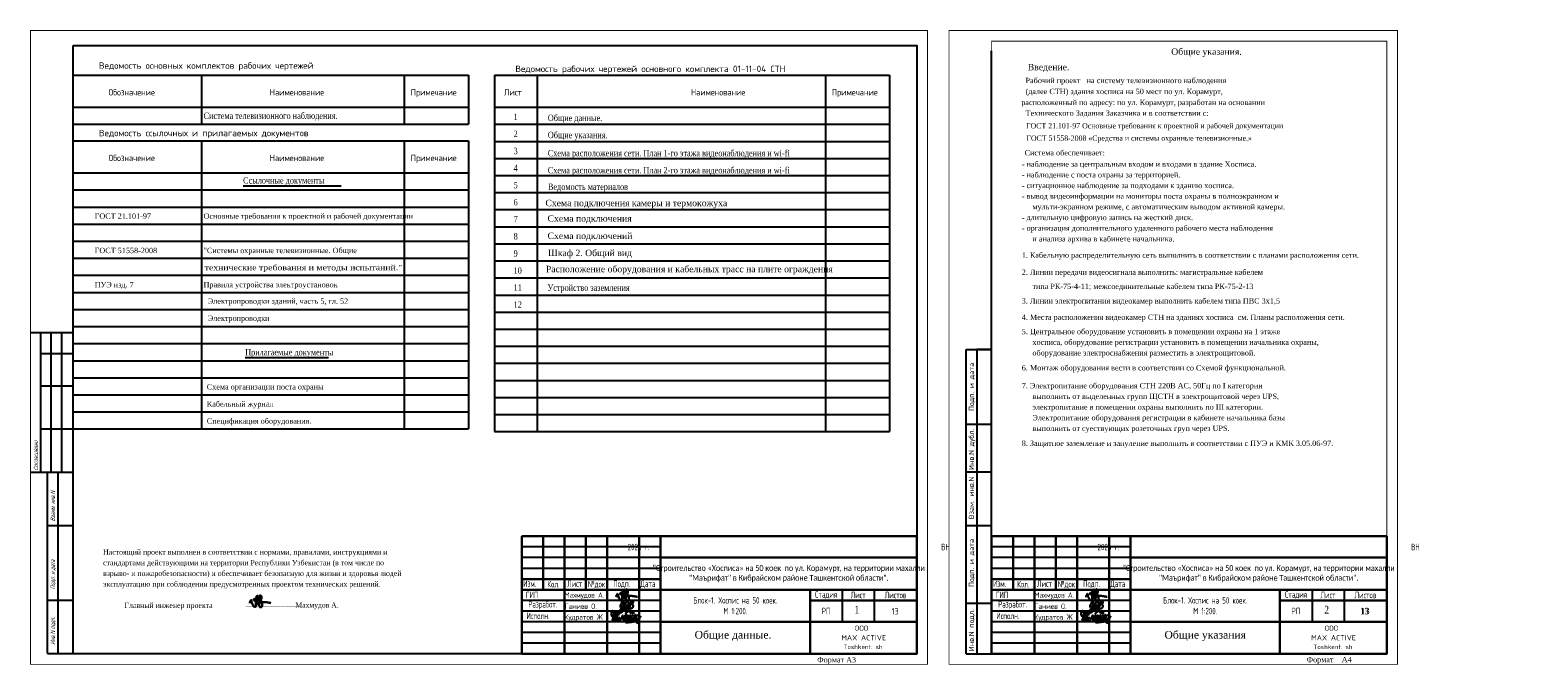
# Model space of a CAD drawing. Header units: millimetres. Extents: x 42471 to 951304, y -405702 to -322821.
# Tile 1 of 37: x 42471 to 113066, y -405539 to -375701. Entities that reach past the tile are written whole.
import ezdxf
from ezdxf.enums import TextEntityAlignment as Align

# ---------------------------------------------------------------- set-up
doc = ezdxf.new("R2010")
doc.units = ezdxf.units.MM
doc.linetypes.add('K5LT32829', pattern=[0])
for name, color, linetype in [('_Текст', 7, 'Continuous'), ('Формат А3', 7, 'Continuous'), ('Формат А4', 7, 'Continuous')]:
    doc.layers.add(name, color=color, linetype=linetype)
doc.layers.add('Format', color=7, linetype='Continuous', lineweight=30)
doc.layers.add('Text', color=242, linetype='Continuous', lineweight=15)
doc.styles.add('111', font='simplex.shx', dxfattribs={"oblique": 15})
doc.styles.add('COMPLEX', font='isocpeur.ttf')
doc.styles.add('K5_TEXTSTYLE', font='win_eskd.shx', dxfattribs={"width": 0.7, "oblique": 19, "bigfont": 'b_eskd.shx'})
doc.styles.add('RUS', font='simplex.shx', dxfattribs={"width": 0.8})
doc.styles.add('SPDS', font='spds.shx', dxfattribs={"width": 0.8, "height": 250})
doc.styles.add('SPDS1', font='spds.shx', dxfattribs={"width": 0.8})
doc.styles.get("Standard").update_dxf_attribs({"font": 'times.ttf'})
doc.styles.add('style1', font='times.ttf')

# ---------------------------------------------------------------- blocks, each defined once
blk = doc.blocks.new('A$C4c4061ee')
at = {"color": 184, "lineweight": 30}
blk.add_spline([(-39.7, -7.1), (-36.8, 4), (-34, 7.9), (-31.2, -0.1), (-24.1, -16.2), (-16.7, -23.5), (-13.9, -23.5), (-12.5, -17.9), (-12.5, 12.7), (-8.3, 24.8), (-4.4, 27), (-3.4, 21.4), (-5.7, 12.9), (-4.4, 8), (-4.4, -10), (-2, -12.6), (3.3, -10), (9.6, 6.1), (12.6, 19.5), (7.6, 28.9), (4.7, 26.6), (2.4, 16.6), (1.1, -1.2), (2.9, -14.2), (6.8, -24.8), (10.9, -24.8), (15, -21.3), (16.5, -17.2), (16.5, -9.9), (12, 2), (5.9, 7.4), (-2.7, 10.3), (-10, 12.1), (-17, 12.1), (-21.5, 11.2), (-22.5, 7.7), (-20, 5.4), (-14, 3.7), (-0.7, 1.8), (11, 0.5), (22.2, -1.2), (37.6, -2.6), (43.5, -3.6), (49.3, -4.5), (54.9, -6.4)], degree=3, dxfattribs=at)
blk = doc.blocks.new('Odil Ganiyev')
at = {"color": 184, "lineweight": 30}
for points in [[(278218, -189288), (278220, -189298), (278251, -189229), (278258, -189294), (278315, -189206), (278295, -189231), (278320, -189288), (278380, -189198), (278355, -189239), (278384, -189286), (278449, -189192), (278428, -189223), (278438, -189281), (278515, -189197), (278494, -189208), (278505, -189282), (278604, -188932), (278563, -189514)], [(278174, -189155), (278173, -189633), (278135, -189699), (278036, -189702), (278008, -189605), (278074, -189469), (278128, -189405), (278218, -189288)], [(278009, -189095), (278081, -189029), (278139, -189055), (278204, -188993)], [(278213, -189509), (278316, -189388), (278340, -189483), (278421, -189425), (278521, -189382)]]:
    blk.add_spline(points, degree=3, dxfattribs=at)
for points, knots in [([(278093, -189111), (278063, -189124), (277979, -189180), (277976, -189469), (278121, -189357), (278159, -189260), (278167, -189222)], [0, 0, 0, 0, 84.01965, 319.3343, 434.006974, 519.963926, 519.963926, 519.963926, 519.963926]), ([(278167, -189222), (278181, -189151), (278171, -189084), (278111, -189103), (278093, -189111)], [526.826092, 526.826092, 526.826092, 526.826092, 665.559085, 706.396126, 706.396126, 706.396126, 706.396126]), ([(278396, -189316), (278466, -189243), (278495, -189145), (278487, -189009), (278378, -188944), (278332, -188998), (278319, -189020), (278305, -189050), (278280, -189134), (278300, -189288), (278388, -189386)], [0, 0, 0, 0, 210.331661, 341.544209, 437.993539, 521.209993, 521.209993, 521.209993, 602.643394, 823.015149, 823.015149, 823.015149, 823.015149]), ([(278617, -189118), (278680, -189058), (278780, -189127), (278817, -189262), (278675, -189400), (278595, -189412), (278531, -189410)], [498.211239, 498.211239, 498.211239, 498.211239, 560.962433, 628.560844, 789.184895, 992.203079, 992.203079, 992.203079, 992.203079]), ([(278604, -188939), (278630, -188908), (278658, -188890), (278746, -188897), (278776, -188980), (278743, -189054), (278691, -189101), (278617, -189118)], [0, 0, 0, 0, 59.301687, 137.83445, 232.671471, 306.955654, 371.443461, 371.443461, 371.443461, 371.443461])]:
    blk.add_open_spline(points, degree=3, knots=knots, dxfattribs=at)
blk = doc.blocks.new('A$C77aec0c1')
at = {"color": 184, "lineweight": 30}
for points in [[(-78.4, 25.2), (-78.4, 19.8), (-80.1, 15.4), (-82.7, 15.2), (-85.9, 18.3), (-87.6, 24.6), (-87.6, 33.5), (-85.8, 41.5), (-83.2, 44.9), (-79.5, 45.3), (-74.8, 37.3), (-71.4, 24), (-70.3, 12.8), (-70.6, 1.9), (-72.5, -8.2), (-74.5, -11.9), (-76.7, -12.4), (-79.3, -9.8), (-81.1, -2.5), (-80.5, 2.8), (-78.6, 6.3), (-76.3, 8.1), (-74.2, 8.6)], [(-70.3, 8.8), (-64.2, 15.4), (-63.4, 26), (-64.7, 36.5), (-65.8, 41.1), (-66, 40.4), (-65.4, 38.6), (-63.9, 30.6), (-63.4, 26), (-62.4, 17.4), (-61.3, 7.7), (-60.5, -1.3), (-59.7, -9.1), (-59.2, -11.6), (-59.5, -10.3), (-59.8, -8.8), (-61, 4.4), (-61.6, 9.7), (-62.2, 15.2), (-62.4, 16.8), (-60.5, 15), (-58.2, 15.7), (-56.6, 21.2), (-56.7, 31.2), (-55.8, 37.1), (-53.2, 40), (-50, 39.7), (-45.9, 34.7), (-45.4, 29.7), (-46.3, 25.7), (-48.8, 25), (-50.3, 25.3)], [(-56.6, 20.3), (-55.7, 12.4), (-53.4, 2), (-50.9, -4.5), (-47.7, -7.4), (-43.4, -8.2), (-40.2, -6.5), (-38.7, -1.4), (-39.6, 2.9), (-41.5, 6), (-44.2, 7.7), (-47, 7.2), (-47.6, 5.7)], [(-30.4, 1), (-29.8, 17.4), (-28.4, 20.1), (-25.6, 19.9), (-20.5, 13.6), (-18.9, 4.6), (-17.5, -7.1), (-18.5, -11.1), (-21.9, -11.5), (-24, -7.9), (-23.3, -0.6), (-20.4, 7.3), (-17, 14), (-13.9, 18.7), (-9.6, 18.3), (-6.3, 10.9), (-5, -2.4), (-5, -8.8), (-9, -10.1), (-12.3, -6.5), (-11.2, 0.2), (-8.3, 6.3), (-6.9, 12.8), (-4.7, 17.9), (-0.2, 20.5), (4.2, 17.9), (6, 9.7), (7.1, 1), (7.6, -6.8), (4.7, -8.8), (0.1, -8.1), (-0.1, -1.4), (3.2, 6.9), (7.8, 15.8), (10.6, 19.9), (16, 19.6), (19.3, 13.2), (20.4, 0.9), (19.5, -6.1), (16.8, -9.2), (13.6, -8.5), (11.7, -1), (15.1, 6.9), (19.9, 14.2), (24.4, 19.9), (31, 21.1), (35, 14.6), (36.2, 0.9), (34.1, -5.6), (29.3, -6.4), (26.9, -3.5), (30.5, 6.3), (35.4, 12.4), (39.7, 19.3), (40.4, 25.2), (40.7, 24.3), (43.9, -4.9), (43.8, -3.9), (42.9, 9.7), (43.1, 12.5), (45.5, 16.5), (50.4, 21.1), (52.2, 22.2), (51.2, 21.8)], [(-10.4, 26.1), (-11.3, 30.7), (-5.9, 37.4), (1.2, 43.5), (6.2, 44.3), (10.3, 42.2), (12.4, 38), (15, 34.5), (18.4, 33), (24.9, 33.5), (29.4, 34.6), (33.6, 34.4), (35.1, 34)], [(42.9, 10.8), (45.1, 7.7), (48.3, 5.7), (51.7, 3.7), (54.9, -0.4), (57.8, -5.8), (58.9, -10.7), (58.5, -15.5), (56.8, -17.9), (52, -18.5), (48.4, -18.1), (46.1, -15.6), (45.8, -12.6), (48.1, -9.4), (51.1, -6.3), (54.5, -2.6), (57.9, 1), (62.2, 6.3), (66.5, 12.8), (69.8, 17.8)], [(-11.8, -17.3), (-2.7, -17.5), (7.9, -15.9), (17.6, -14.8), (25.1, -13.1), (30.9, -13.1)]]:
    blk.add_spline(points, degree=3, dxfattribs=at)
blk = doc.blocks.new('124343576765846544')
at = {"color": 7, "lineweight": 25, "ltscale": 100}
for p in [(526998, 459414), (521998, 457914)]:
    blk.add_line(p, (526998, 457914), dxfattribs=at)
at = {"layer": '_Текст', "color": 7, "lineweight": 30}
for p, q in [((526998, 463414), (508498, 463414)), ((509498, 463414), (509498, 460914)), ((510498, 463414), (510498, 457914)), ((511498, 463414), (511498, 460914)), ((512498, 463414), (512498, 457914)), ((513998, 463414), (513998, 457914)), ((514998, 463414), (514998, 457914)), ((526998, 462414), (514998, 462414)), ((514998, 461414), (508498, 461414)), ((526998, 460914), (508498, 460914)), ((521998, 460914), (521998, 457914)), ((526998, 460414), (521998, 460414)), ((526998, 459414), (514998, 459414))]:
    blk.add_line(p, q, dxfattribs=at)
at = {"layer": '_Текст', "color": 7, "linetype": 'ByBlock', "lineweight": 30}
blk.add_line((508498, 463414), (508498, 457914), dxfattribs=at)
at = {"layer": '_Текст', "color": 7, "lineweight": 25}
for p, q in [((514998, 462914), (508498, 462914)), ((514998, 462414), (508498, 462414)), ((514998, 461914), (508498, 461914)), ((514998, 460414), (508498, 460414)), ((523498, 460914), (523498, 459414)), ((524998, 460914), (524998, 459414)), ((514998, 459914), (508498, 459914)), ((514998, 459414), (508498, 459414)), ((514998, 458914), (508498, 458914)), ((514998, 458414), (508498, 458414))]:
    blk.add_line(p, q, dxfattribs=at)
at = {"layer": '_Текст', "color": 7, "linetype": 'ByBlock', "lineweight": 30}
blk.add_lwpolyline([(526998, 463414), (526998, 457914), (508498, 457914)], dxfattribs=at)
for name, p, xscale, yscale, zscale in [('A$C4c4061ee', (513334, 460638), 10.45975922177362, 10.45975922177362, 10.45975922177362), ('A$C77aec0c1', (513463, 459525), 8.776011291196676, 8.776011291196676, 8.776011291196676)]:
    blk.add_blockref(name, p, dxfattribs=dict(xscale=xscale, yscale=yscale, zscale=zscale))
at = {"xscale": 0.7326778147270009, "yscale": 0.7326778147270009, "zscale": 0.7326778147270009, "rotation": 351.5695638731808}
blk.add_blockref('Odil Ganiyev', (331974, 627214), dxfattribs=at)
at = {"lineweight": 25, "insert": (523109, 459232), "char_height": 243.53, "width": 2498.43, "attachment_point": 1, "line_spacing_factor": 1.104144, "style": 'COMPLEX'}
blk.add_mtext('\\pi981.33019;ООО \\P\\pi348.14792;MAX ACTIVE \\P\\pi453.55158;{\\H0.84862x;Toshkent. sh}', dxfattribs=at)
at = {"layer": '_Текст', "color": 7, "lineweight": 25, "style": 'SPDS1', "width": 0.8}
for s, p in [('Изм.', (508560, 461043)), ('Кол.', (509690, 461022)), ('Лист', (510622, 461043)), ('№док', (511595, 461027)), ('Подп.', (512782, 461043)), ('Дата', (514053, 461043))]:
    blk.add_text(s, height=300, dxfattribs=at).set_placement(p)
at = {"layer": '_Текст', "color": 7, "lineweight": 25, "style": 'SPDS1'}
for s, p in [('Махмудов А.', (510499, 460538)), ('Кудратов Ж', (510499, 459505)), ('Ганиев О.', (510507, 460012))]:
    blk.add_text(s, height=250, dxfattribs=at).set_placement(p)
at = {"layer": '_Текст', "color": 7, "style": 'SPDS1'}
blk.add_text('13', height=300, dxfattribs=at).set_placement((525980, 459901), align=Align.MIDDLE_CENTER)
at = {"layer": '_Текст', "color": 7, "char_height": 300, "attachment_point": 5}
for s, insert, width, style in [('2026 г.                                                                                            ВН', (520998, 462914), 12000, 'SPDS1'), ('{\\fCalibri|b0|i0|c204|p34;\\H0.91667x;\\C256;"Строительство «Хосписа» на 50 коек  по ул. Корамурт, на территории махалли "Маърифат" в Кибрайском районе Ташкентской области".\\H1.30253x; }', (520998, 461664), 12000, 'SPDS'), ('Блок-1. Хоспис на 50 коек.\\PМ 1:200.', (518498, 460164), 7000, 'SPDS'), ('Стадия', (522748, 460664), 1500, 'SPDS1'), ('Лист', (524248, 460664), 1500, 'SPDS1'), ('Листов', (525998, 460664), 1500, 'SPDS1'), ('РП', (522748, 459914), 1500, 'SPDS1')]:
    blk.add_mtext(s, dxfattribs=dict(at, insert=insert, width=width, style=style))
at = {"layer": '_Текст', "color": 7, "lineweight": 25, "char_height": 300, "width": 2423.39, "attachment_point": 5, "style": 'SPDS1'}
for s, insert in [('Разработ.', (509480, 460186)), ('ГИП', (508981, 460668)), ('Исполн.', (509258, 459686))]:
    blk.add_mtext(s, dxfattribs=dict(at, insert=insert))

msp = doc.modelspace()

# ---------------------------------------------------------------- linework, layer by layer
at = {"lineweight": 50, "const_width": 40}
for points in [[(42491.489, -405421.458), (84491.489, -405421.458), (84491.489, -375721.458), (42491.489, -375721.458)], [(106491.489, -405421.458), (106491.489, -375721.458), (85491.489, -375721.458), (85491.489, -405421.458)]]:
    msp.add_lwpolyline(points, close=True, dxfattribs=at)
at = {"linetype": 'K5LT32829', "lineweight": -2, "const_width": 40}
msp.add_lwpolyline([(105991.489, -404921.458), (105991.489, -376221.458), (87491.489, -376221.458), (87491.489, -404921.458)], close=True, dxfattribs=at)
for points in [[(64209.141, -380114.312), (82709.141, -380114.312)], [(64209.141, -380914.312), (82709.141, -380914.312)], [(64209.141, -381714.312), (82709.141, -381714.312)], [(64209.141, -382514.312), (82709.141, -382514.312)], [(44491.489, -383191.458), (62991.489, -383191.458)], [(64209.141, -383314.312), (82709.141, -383314.312)], [(44491.489, -383991.458), (62991.489, -383991.458)], [(64209.141, -384114.312), (82709.141, -384114.312)], [(44491.489, -384791.458), (62991.489, -384791.458)], [(64209.141, -384914.312), (82709.141, -384914.312)], [(44491.489, -385591.458), (62991.489, -385591.458)], [(64209.141, -385714.312), (82709.141, -385714.312)], [(44491.489, -386391.458), (62991.489, -386391.458)], [(64209.141, -386514.312), (82709.141, -386514.312)], [(44491.489, -387191.458), (62991.489, -387191.458)], [(64209.141, -387314.312), (82709.141, -387314.312)], [(44491.489, -387991.458), (62991.489, -387991.458)], [(64209.141, -388114.312), (82709.141, -388114.312)], [(44491.489, -388791.458), (62991.489, -388791.458)], [(64209.141, -388914.312), (82709.141, -388914.312)], [(44491.489, -389591.458), (62991.489, -389591.458)], [(64209.141, -389714.312), (82709.141, -389714.312)], [(44491.489, -390391.458), (62991.489, -390391.458)], [(64209.141, -390514.312), (82709.141, -390514.312)], [(44491.489, -391191.458), (62991.489, -391191.458)], [(64209.141, -391314.312), (82709.141, -391314.312)], [(44491.489, -391991.458), (62991.489, -391991.458)], [(64209.141, -392114.312), (82709.141, -392114.312)], [(44491.489, -392791.458), (62991.489, -392791.458)], [(64209.141, -392914.312), (82709.141, -392914.312)], [(44491.489, -393591.458), (62991.489, -393591.458)], [(64209.141, -393714.312), (82709.141, -393714.312)]]:
    msp.add_lwpolyline(points)
at = {"linetype": 'K5LT32829', "lineweight": -2}
for points in [[(65491.489, -404921.458), (83991.489, -404921.458), (83991.489, -399421.458)], [(87491.489, -404921.458), (105991.489, -404921.458), (105991.489, -399421.458)]]:
    msp.add_lwpolyline(points, dxfattribs=at)
at = {"layer": 'Format', "color": 7, "linetype": 'K5LT32829', "lineweight": -2}
for points in [[(44491.489, -377814.312), (62991.489, -377814.312)], [(50491.489, -377814.312), (50491.489, -380114.312)], [(59991.489, -377814.312), (59991.489, -380114.312)], [(62991.489, -377814.312), (62991.489, -380114.312)], [(64209.141, -377814.312), (64209.141, -394514.312)], [(64209.141, -377814.312), (82709.141, -377814.312)], [(66209.141, -377814.312), (66209.141, -394514.312)], [(79709.141, -377814.312), (79709.141, -394514.312)], [(82709.141, -377814.312), (82709.141, -394514.312)], [(44491.489, -379314.312), (62991.489, -379314.312)], [(64209.141, -379314.312), (82709.141, -379314.312)], [(44491.489, -380114.312), (62991.489, -380114.312)], [(44491.489, -380891.458), (62991.489, -380891.458)], [(50491.489, -380891.458), (50491.489, -394391.458)], [(59991.489, -380891.458), (59991.489, -394391.458)], [(62991.489, -380891.458), (62991.489, -394391.458)], [(44491.489, -382391.458), (62991.489, -382391.458)], [(44491.489, -394391.458), (62991.489, -394391.458)], [(64209.141, -394514.312), (82709.141, -394514.312)]]:
    msp.add_lwpolyline(points, dxfattribs=at)
at = {"layer": 'Text', "color": 7, "linetype": 'K5LT32829', "lineweight": -2}
for points in [[(52441.489, -382991.458), (57041.489, -382991.458)], [(52541.489, -391041.458), (56438.929, -391041.458)]]:
    msp.add_lwpolyline(points, dxfattribs=at)
at = {"layer": 'Формат А3', "color": 7, "linetype": 'K5LT32829', "lineweight": -2}
for p, q in [((42491.489, -389864.312), (44491.489, -389864.312)), ((42952.883, -389864.312), (42952.883, -396408.527)), ((43446.262, -389864.312), (43446.262, -396408.527)), ((43939.641, -389864.312), (43939.641, -396408.527)), ((42952.883, -390849.862), (44491.489, -390849.862)), ((42952.883, -392369.252), (44491.489, -392369.252)), ((42952.883, -394381.418), (44491.489, -394381.418)), ((42491.489, -396408.527), (44491.489, -396408.527)), ((43280.042, -404908.527), (43280.042, -396408.527)), ((43780.042, -404921.458), (43780.042, -396408.527)), ((43280.042, -398908.527), (44491.489, -398908.527)), ((43280.042, -402408.527), (44491.489, -402408.527)), ((44491.489, -404921.458), (43280.042, -404921.458))]:
    msp.add_line(p, q, dxfattribs=at)
msp.add_lwpolyline([(44491.489, -376421.458), (83991.489, -376421.458), (83991.489, -404921.458), (44491.489, -404921.458)], close=True, dxfattribs=at)
at = {"layer": 'Формат А4', "color": 7, "linetype": 'K5LT32829', "lineweight": -2}
for p, q in [((87491.489, -404921.458), (87491.489, -376671.458)), ((86291.489, -404921.458), (86295.691, -390668.014)), ((86291.489, -390671.458), (87491.489, -390671.458)), ((86800.339, -390668.014), (86791.489, -404921.458)), ((87491.489, -390671.458), (86791.489, -390671.458)), ((86291.489, -394171.458), (87491.489, -394171.458)), ((87491.489, -396421.458), (86291.489, -396421.458)), ((86291.489, -398921.458), (87491.489, -398921.458)), ((87492.183, -402567.746), (86292.183, -402567.746)), ((86291.489, -404921.458), (87491.489, -404921.458))]:
    msp.add_line(p, q, dxfattribs=at)

# ---------------------------------------------------------------- block references
at = {"lineweight": 50}
for p in [(-443006.61, -862835.63), (-421006.61, -862835.63)]:
    msp.add_blockref('124343576765846544', p, dxfattribs=at)
at = {"xscale": 10.45975922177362, "yscale": 10.45975922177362, "zscale": 10.45975922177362}
msp.add_blockref('A$C4c4061ee', (53166.988, -402487.087), dxfattribs=at)

# ---------------------------------------------------------------- texts
at = {"linetype": 'K5LT32829', "lineweight": -2, "style": 'style1', "width": 0.8}
for s, height, p in [('Махмудов А.', 243, (54892.473, -402763.253)), ('1', 371.25, (81064.095, -403048.944)), ('2', 371.25, (103064.095, -403048.944))]:
    msp.add_text(s, height=height, dxfattribs=at).set_placement(p)
at = {"linetype": 'Continuous', "lineweight": 25, "style": 'style1'}
msp.add_text('13', height=300, dxfattribs=at).set_placement((104964.424, -402921.458), align=Align.MIDDLE_CENTER)
at = {"linetype": 'K5LT32829', "lineweight": -2, "style": 'style1'}
for s, height, p in [('Общие данные.', 359.61045, (73583.604, -404213.35)), ('Общие указания', 359.61045, (95583.604, -404213.35)), ('Формат А3', 249.7295, (79322.736, -405330.981)), ('Формат    А4', 249.72948, (102241.489, -405321.458))]:
    msp.add_text(s, height=height, dxfattribs=at).set_placement(p)
at = {"layer": 'Format', "color": 7, "linetype": 'K5LT32829', "lineweight": -2, "style": 'RUS'}
for s, p in [('Ведомость основных комплектов рабочих чертежей ', (45692.427, -377514.312)), ('Ведомость рабочих чертежей основного комплекта 01-11-04 СТН', (65192.427, -377664.312)), ('Ведомость ссылочных и прилагаемых документов', (45692.427, -380674.206))]:
    msp.add_text(s, height=300, dxfattribs=at).set_placement(p)
at = {"layer": 'Format', "color": 7, "linetype": 'K5LT32829', "lineweight": -2, "style": 'RUS', "width": 0.8}
for s, p in [('Обозначение', (46141.489, -378764.312)), ('Наименование', (53691.489, -378764.312)), ('Примечание', (60291.489, -378764.312)), ('Лист', (64659.141, -378764.312)), ('Наименование', (73409.141, -378764.312)), ('Примечание', (80009.141, -378764.312)), ('Обозначение', (46141.489, -381841.458)), ('Наименование', (53691.489, -381841.458)), ('Примечание', (60291.489, -381841.458))]:
    msp.add_text(s, height=300, dxfattribs=at).set_placement(p)
at = {"layer": 'Text', "color": 7, "linetype": 'K5LT32829', "lineweight": -2}
for s, height, p in [('Общие указания.', 300, (95901.103, -376858.886)), ('Введение.', 300, (89183.882, -377582.163)), ('Рабочий проект   на систему телевизионного наблюдения', 250, (89078.285, -378185.574)), ('расположенный по адресу: по ул. Корамурт, разработан на основании ', 250, (88878.285, -379214.146)), ('(далее СТН) здания хосписа на 50 мест по ул. Корамурт, ', 250, (89078.285, -378699.86)), ('Технического Задания Заказчика и в соответствии с:', 250, (89078.285, -379714.146)), ('- наблюдение за центральным входом и входами в здание Хосписа.', 250, (88901.103, -382105.966)), ('Система обеспечивает:', 250, (89034.552, -381572.772)), ('- наблюдение с поста охраны за территорией.', 250, (88901.103, -382605.966)), ('- ситуационное наблюдение за подходами к зданию хосписа.', 250, (88901.103, -383105.966)), ('- вывод видеоинформации на мониторы поста охраны в полноэкранном и ', 250, (88901.103, -383605.966)), ('мульти-экранном режиме, с автоматическим выводом активной камеры.', 250, (89401.103, -384105.966)), ('ГОСТ 21.101-97', 250, (45491.489, -384540.664)), ('Основные требования к проектной и рабочей документации', 250, (50591.489, -384540.664)), ('- длительную цифровую запись на жесткий диск.', 250, (88901.103, -384605.966)), ('- организация дополнительного удаленного рабочего места наблюдения ', 250, (88901.103, -385105.966)), ('и анализа архива в кабинете начальника.', 250, (89401.103, -385605.966)), ('ГОСТ 51558-2008', 250, (45491.489, -386151.426)), ('"Системы охранные телевизионные. Общие ', 250, (50591.489, -386151.426)), ('1. Кабельную распределительную сеть выполнить в соответствии с планами расположения сети.', 250, (88901.103, -386369.225)), ('ПУЭ изд. 7', 250, (45491.489, -387751.426)), ('Правила устройства электроустановок', 250, (50591.489, -387751.426)), ('2. Линии передачи видеосигнала выполнить: магистральные кабелем', 250, (88901.103, -387168.586)), ('типа РК-75-4-11; межсоединительные кабелем типа РК-75-2-13', 250, (89401.103, -387832.487)), ('3. Линии электропитания видеокамер выполнить кабелем типа ПВС 3х1,5', 250, (88901.103, -388514.274)), ('4. Места расположения видеокамер СТН на зданиях хосписа  см. Планы расположения сети.', 250, (88901.103, -389277.216)), ('5. Центральное оборудование установить в помещении охраны на 1 этаже ', 250, (88901.103, -389949.102)), ('хосписа, оборудование регистрации установить в помещении начальника охраны,', 250, (89401.103, -390449.102)), ('оборудование электроснабжения разместить в электрощитовой. ', 250, (89401.103, -390949.102)), ('6. Монтаж оборудования вести в соответствии со Схемой функциональной.', 250, (88901.103, -391649.102)), ('Схема организации поста охраны', 250, (50741.489, -392541.458)), ('7. Электропитание оборудования СТН 220В АС, 50Гц по I категории', 250, (88901.103, -392484.886)), ('Кабельный журнал', 250, (50741.489, -393341.458)), ('выполнить от выделенных групп ЩСТН в электрощитовой через UPS,', 250, (89401.103, -392984.886)), ('Спецификация оборудования.', 250, (50741.489, -394141.458)), ('электропитание в помещении охраны выполнить по III категории.', 250, (89401.103, -393484.886)), ('Электропитание оборудования регистрации в кабинете начальника базы ', 250, (89401.103, -393984.886)), ('выполнить от суествующих розеточных груп через UPS.', 250, (89401.103, -394484.886)), ('8. Защитное заземление и зануление выполнить в соответствии с ПУЭ и КМК 3.05.06-97. ', 250, (88901.103, -395184.886))]:
    msp.add_text(s, height=height, dxfattribs=at).set_placement(p)
at = {"layer": 'Text', "color": 7, "linetype": 'K5LT32829', "lineweight": -2, "width": 0.8}
for s, height, p in [('Система телевизионного наблюдения.', 300, (50591.489, -379864.312)), ('1', 300, (65109.141, -379914.312)), ('Общие данные. ', 300, (66709.141, -379964.312)), ('2', 300, (65109.141, -380714.312)), ('Общие указания.', 300, (66709.141, -380764.312)), ('ГОСТ 21.101-97 Основные требования к проектной и рабочей документации', 250, (89102.373, -380308.052)), ('ГОСТ 51558-2008 «Средства и системы охранные телевизионные.» ', 250, (89120.594, -380887.092)), ('3', 300, (65109.141, -381514.312)), ('Схема расположения сети. План 1-го этажа видеонаблюдения и wi-fi', 300, (66709.141, -381614.312)), ('Ссылочные документы', 300, (52441.489, -382891.458)), ('4', 300, (65109.141, -382314.312)), ('Схема расположения сети. План 2-го этажа видеонаблюдения и wi-fi', 300, (66709.141, -382414.312)), ('5', 300, (65109.141, -383114.312)), ('Ведомость материалов', 300, (66715.35, -383189.281)), ('6', 300, (65109.141, -383914.312)), ('7', 300, (65109.141, -384714.312)), ('8', 300, (65109.141, -385514.312)), ('9', 300, (65109.141, -386314.312)), ('10', 300, (65109.141, -387114.312)), ('11', 300, (65109.141, -387914.312)), ('12', 300, (65109.141, -388714.312)), ('Прилагаемые документы', 300, (52541.489, -390941.458)), ('Настоящий проект выполнен в соответствии с нормами, правилами, инструкциями и', 250, (45887.19, -400281.426)), ('стандартами действующими на территории Республики Узбекистан (в том числе по', 250, (45887.19, -400781.426)), ('эксплуатацию при соблюдении предусмотренных проектом технических решений.', 250, (45887.19, -401781.426)), ('взрыво- и пожаробезопасности) и обеспечивает безопасную для жизни и здоровья людей', 250, (45887.19, -401281.426)), ('Главный инженер проекта', 250, (46887.19, -402781.426)), ('______________', 250, (52562.035, -402674.957))]:
    msp.add_text(s, height=height, dxfattribs=at).set_placement(p)
at = {"layer": 'Text', "color": 7, "linetype": 'K5LT32829', "lineweight": -2, "width": 1.240338}
msp.add_text('технические требования и методы испытаний."', height=250, dxfattribs=at).set_placement((50641.489, -386951.426), (59891.489, -386951.426), align=Align.FIT)
at = {"layer": 'Text', "color": 7, "linetype": 'K5LT32829', "lineweight": -2}
for s, p in [('Электропроводки зданий, часть 5, гл. 52', (50791.489, -388400.541)), ('Электропроводки', (50791.489, -389200.541))]:
    msp.add_text(s, height=250, dxfattribs=at).set_placement(p, align=Align.MIDDLE_LEFT)
at = {"layer": 'Text', "color": 7, "linetype": 'K5LT32829', "lineweight": -2, "width": 0.8}
msp.add_text('Устройство заземления', height=300, dxfattribs=at).set_placement((68616.454, -387920.977), align=Align.CENTER)
at = {"layer": 'Text', "color": 7, "linetype": 'K5LT32829', "lineweight": -2, "char_height": 300, "attachment_point": 5}
for s, insert, width in [('Схема подключения камеры и термокожуха', (70854.705, -383851.512), 11999.13791), ('{\\C7;Схема подключения}', (68667.413, -384568.709), 11999.13791), ('{\\C7;Схема подключений}', (68684.274, -385382.88), 11999.13791), ('Шкаф 2. Общий вид', (68683.9, -386190.961), 11999.13791), ('Расположение оборудования и кабельных трасс на плите ограждения', (73335.447, -386945.605), 18942.41115)]:
    msp.add_mtext(s, dxfattribs=dict(at, insert=insert, width=width))
at = {"layer": 'Формат А3', "color": 7, "linetype": 'K5LT32829', "lineweight": -2, "style": 'K5_TEXTSTYLE', "oblique": 20, "width": 0.7}
for s, p in [('Согласовано', (42839.236, -396359.512)), ('Взаим. инв.N', (43630.042, -398724.767)), ('Подп. и дата', (43630.042, -401916.325)), ('Инв.N подп.', (43630.042, -404508.527))]:
    msp.add_text(s, height=200, rotation=90, dxfattribs=at).set_placement(p)
at = {"layer": 'Формат А4', "color": 7, "linetype": 'K5LT32829', "lineweight": -2, "style": '111'}
for s, p in [('Подп. и дата', (86661.489, -392421.458)), ('Взам. инв.N', (86661.489, -397620.953)), ('Подп. и дата', (86661.489, -400671.458))]:
    msp.add_text(s, height=240, rotation=90, dxfattribs=at).set_placement(p, align=Align.CENTER)
for s, p in [('Инв.N дубл.', (86661.775, -396311.07)), ('Инв.N подл.', (86661.775, -404809.449))]:
    msp.add_text(s, height=240, rotation=90, dxfattribs=at).set_placement(p)

doc.saveas('drawing.dxf')
